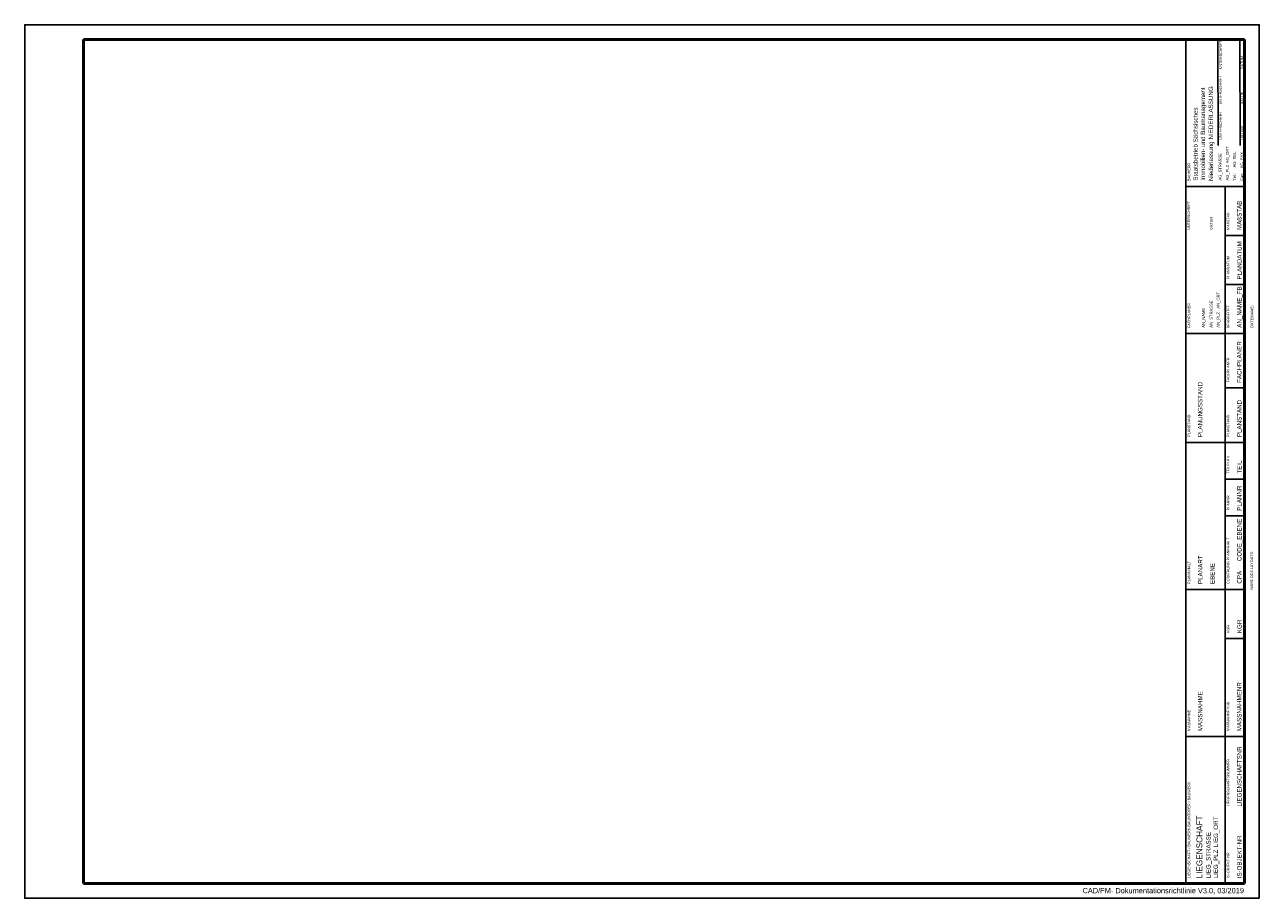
# Model space of a CAD drawing. Header units: millimetres. Extents: x -420 to 0, y 0 to 297.
import ezdxf

# ---------------------------------------------------------------- set-up
doc = ezdxf.new("R2010")
doc.units = ezdxf.units.MM
doc.linetypes.add('AUSGEZOGEN', pattern=[0])
doc.layers.add('001_PLANKOPF_KGxxx', color=7, linetype='Continuous', lineweight=25)
doc.styles.add('arial', font='arial.ttf', dxfattribs={"height": 0.18})

msp = doc.modelspace()

# ---------------------------------------------------------------- linework, layer by layer
at = {"layer": '001_PLANKOPF_KGxxx', "color": 4, "lineweight": 50}
for p, q in [((-5, 292), (-400, 292)), ((-400, 292), (-400, 5)), ((-5, 5), (-5, 292)), ((-400, 5), (-5, 5))]:
    msp.add_line(p, q, dxfattribs=at)
at = {"layer": '001_PLANKOPF_KGxxx', "linetype": 'AUSGEZOGEN', "lineweight": 25}
msp.add_line((-25, 292), (-25, 5), dxfattribs=at)
at = {"layer": '001_PLANKOPF_KGxxx'}
for p, q in [((-14.07, 292), (-13.94, 255.88)), ((-6.67, 292), (-6.54, 255.88)), ((-25, 242), (-5, 242)), ((-25, 242), (-11.67, 242)), ((-11.67, 192), (-11.67, 242)), ((-11.67, 225.33), (-5, 225.33)), ((-11.67, 208.67), (-5, 208.67)), ((-25, 192), (-5, 192)), ((-11.67, 155), (-11.67, 192)), ((-11.67, 173.5), (-5, 173.5)), ((-25, 155), (-5, 155)), ((-11.67, 155), (-11.67, 105)), ((-5, 142.5), (-11.67, 142.5)), ((-11.67, 130), (-5, 130)), ((-25, 105), (-5, 105)), ((-11.67, 105), (-11.67, 55)), ((-11.67, 88.33), (-5, 88.33)), ((-25, 55), (-5, 55)), ((-11.67, 55), (-11.67, 5)), ((-30, 5), (-5, 5))]:
    msp.add_line(p, q, dxfattribs=at)
at = {"layer": '001_PLANKOPF_KGxxx', "color": 7, "linetype": 'AUSGEZOGEN', "lineweight": 25}
msp.add_line((-5, 82), (-5, 5), dxfattribs=at)
at = {"layer": '001_PLANKOPF_KGxxx'}
msp.add_lwpolyline([(0, 0), (0, 297), (-420, 297), (-420, 0)], close=True, dxfattribs=at)

# ---------------------------------------------------------------- texts
at = {"layer": '001_PLANKOPF_KGxxx', "color": 7, "linetype": 'AUSGEZOGEN', "lineweight": 25, "style": 'arial'}
for s, height, p in [('UNTERSCHRIFT', 0.9, (-12.7, 281.9)), ('DATUM', 0.9, (-5.43, 281.9)), ('UNTERSCHRIFT', 0.9, (-12.75, 269.9)), ('DATUM', 0.9, (-5.43, 269.92)), ('UNTERSCHRIFT', 0.9, (-12.75, 257.9)), ('DATUM', 0.9, (-5.43, 257.92)), ('BAUHERR', 0.9, (-23.48, 243.89)), ('Tel.:', 1, (-7.91, 243.99)), ('Fax:', 1, (-5.41, 243.99)), ('UNTERSCHRIFT', 0.9, (-23.55, 227.26)), ('DATUM', 0.9, (-15.88, 227.28)), ('MAßSTAB', 0.9, (-10.15, 227.22)), ('PLANDATUM', 0.9, (-10.15, 210.55)), ('FACHPLANER', 0.9, (-23.48, 193.89)), ('BEARBEITET', 0.9, (-10.15, 193.89)), ('DATEINAME: ', 0.9, (-2.08, 193.94)), ('FACHPLANER', 0.9, (-10.15, 175.39)), ('PLANSTAND', 0.9, (-23.48, 156.89)), ('PLANSTAND', 0.9, (-10.15, 156.89)), ('TEILPLAN', 0.9, (-10.15, 144.39)), ('PLANNR', 0.9, (-10.15, 131.89)), ('CODIERUNG PLANINHALT', 0.9, (-10.15, 106.89)), ('PLANINHALT', 0.9, (-23.48, 106.89)), ('NAME DES LAYOUTS:  ', 0.9, (-2.13, 104.94)), ('KGR', 0.9, (-10.15, 90.22)), ('MAßNAHME', 0.9, (-23.48, 56.89)), ('MAßNAHMENNR', 0.9, (-10.15, 56.89)), ('LIEGENSCHAFTSNUMMER', 0.9, (-10.15, 31.27)), ('LIEGENSCHAFT / BAUWERK-BAUKÖRPER / BAUWERK', 0.9, (-23.48, 6.89)), ('IS-OBJEKT-NR', 0.9, (-10.15, 6.89))]:
    msp.add_text(s, height=height, rotation=90, dxfattribs=at).set_placement(p)
at = {"layer": '001_PLANKOPF_KGxxx', "linetype": 'AUSGEZOGEN', "lineweight": 25, "style": 'arial'}
msp.add_text('Niederlassung', height=1.5125, rotation=90, dxfattribs=at).set_placement((-15.72, 243.8))
at = {"layer": '001_PLANKOPF_KGxxx', "color": 7, "linetype": 'AUSGEZOGEN', "lineweight": 25, "style": 'arial'}
msp.add_text('CAD/FM- Dokumentationsrichtlinie V3.0, 03/2019', height=1.8, dxfattribs=at).set_placement((-60.14, 1.72))
at = {"layer": '001_PLANKOPF_KGxxx', "insert": (-22.47, 243.97), "char_height": 1.5125, "width": 34.5566, "attachment_point": 1, "rotation": 90, "style": 'arial'}
msp.add_mtext('Staatsbetrieb Sächsisches Immobilien- und Baumanagement\\P ', dxfattribs=at)
at = {"layer": '001_PLANKOPF_KGxxx', "linetype": 'AUSGEZOGEN', "lineweight": 25, "style": 'arial'}
msp.add_attdef('NIEDERLASSUNG', (-15.75, 257.97), 'Dresden I', height=1.512, rotation=90, dxfattribs=at)
at = {"layer": '001_PLANKOPF_KGxxx', "color": 7, "linetype": 'AUSGEZOGEN', "lineweight": 25, "style": 'arial'}
for tag, p, s in [('AG_STRASSE', (-12.84, 244.01), 'Königsbrücker Straße 80'), ('AG_ORT', (-10.37, 249.93), 'Dresden'), ('AG_TEL', (-7.94, 248.47), '0351-'), ('AG_FAX', (-5.43, 248.18), '0351-'), ('AG_PLZ', (-10.37, 243.99), '01099'), ('AN_STRASSE', (-15.88, 193.99), 'Musterstraße 5'), ('AN_ORT', (-13.49, 200.48), 'Pirna'), ('AN_NAME', (-18.48, 193.99), 'Firma Mustermann'), ('AN_PLZ', (-13.48, 193.99), '01796')]:
    msp.add_attdef(tag, p, s, height=1, rotation=90, dxfattribs=at)
at = {"layer": '001_PLANKOPF_KGxxx', "style": 'arial'}
for tag, p, s, height in [('MAßSTAB', (-6.04, 227.22), '1:50', 1.512), ('PLANDATUM', (-6.02, 210.37), '17.10.2016', 1.512), ('AN_NAME_FB', (-6.03, 193.97), 'Herr Müller', 1.5125), ('FACHPLANER', (-6.06, 175.21), '06', 1.512), ('PLANUNGSSTAND', (-19.38, 156.78), 'Ausführungsunterlage', 1.5125), ('PLANSTAND', (-6.05, 156.78), '64', 1.512), ('TEIL', (-6.02, 144.38), '01/05', 1.512), ('PLANNR', (-6.05, 131.74), '0001', 1.512), ('CODE_EBENE', (-6.05, 114.64), 'EG', 1.512), ('PLANART', (-19.33, 106.84), 'Trassenplan', 1.5125), ('EBENE', (-15.19, 106.83), 'Erdgeschoss', 1.5125), ('CPA', (-6.05, 106.97), 'TRS', 1.512), ('KGR', (-6.02, 90.16), '420-', 1.512), ('MASSNAHMENR', (-6.06, 56.81), '03 03819 E 0001', 1.5125), ('MASSNAHME', (-19.37, 56.79), 'Sanierung Anbau', 1.5125), ('LIEGENSCHAFTSNR', (-6.05, 31.17), 'L0000014', 1.5), ('LIEGENSCHAFT', (-19.38, 6.74), 'Polizeirevier Musterstadt - Anbau', 2), ('LIEG_ORT', (-14.06, 17.39), 'Musterstadt', 1.5), ('LIEG_STRASSE', (-16.57, 6.78), 'Goethering 2', 1.5), ('IS-OBJEKT-NR', (-6.03, 6.8), 'G0006069-02', 1.5), ('LIEG_PLZ', (-14.07, 6.79), '01234', 1.5)]:
    msp.add_attdef(tag, p, s, height=height, rotation=90, dxfattribs=at)

doc.saveas('drawing.dxf')
